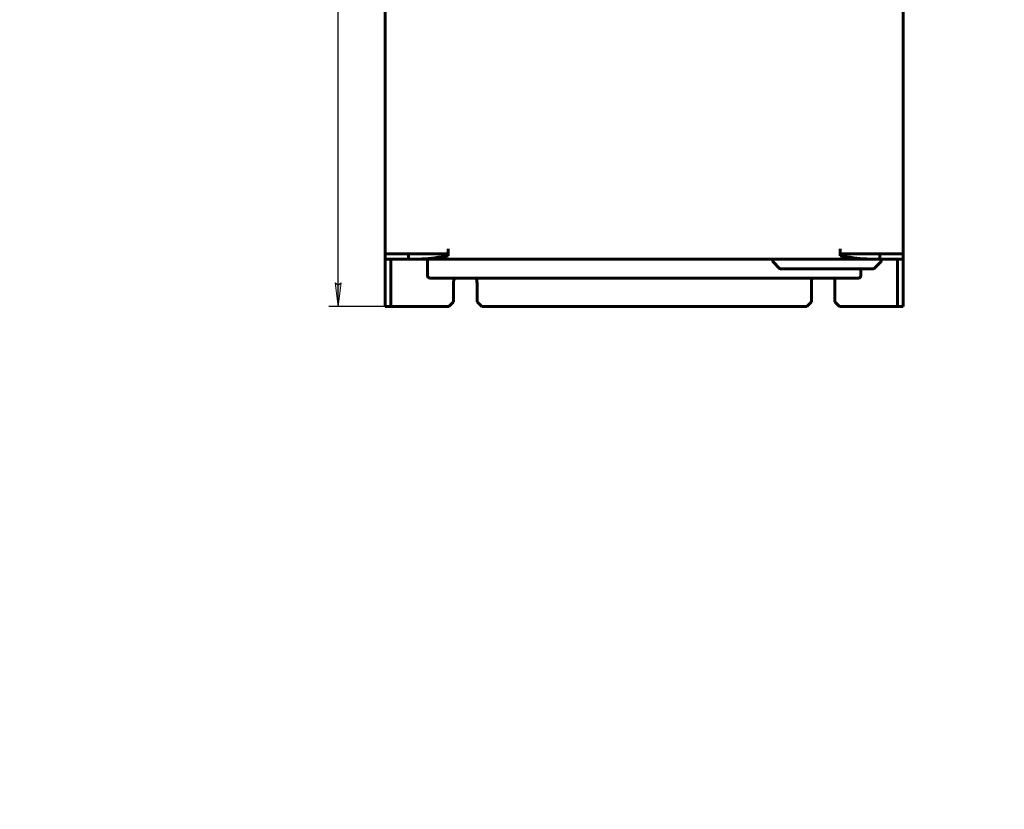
# Model space of a CAD drawing. Header units: millimetres. Extents: x 0 to 594, y 0 to 420.
# Tile 1 of 17: x 0 to 209, y 0 to 168. Entities that reach past the tile are written whole.
import ezdxf

# ---------------------------------------------------------------- set-up
doc = ezdxf.new("R2010")
doc.units = ezdxf.units.MM
doc.linetypes.add('K5LT_BASIC', pattern=[0])
doc.linetypes.add('K5LT_THIN', pattern=[0])
doc.layers.add('Системный слой', color=7, linetype='Continuous')
doc.styles.add('KDIMTEXTSTYLE', font='GOST_AU.SHX', dxfattribs={"width": 0.96, "oblique": 15, "height": 5})
doc.dimstyles.new('KDIMSTYLE (1.00)', dxfattribs={"dimtxt": 5, "dimasz": 1, "dimexe": 2, "dimexo": 0, "dimgap": 1, "dimtad": 1, "dimtxsty": 'KDIMTEXTSTYLE', "dimsah": 1, "dimcen": 0, "dimdle": 1, "dimadec": 0, "dimazin": 0, "dimtfac": 0.667, "dimtmove": 0, "dimatfit": 3, "dimfxl": 1, "dimtvp": 1, "dimtolj": 1, "dimtzin": 0, "dimarcsym": 0})

# ---------------------------------------------------------------- blocks, each defined once
blk = doc.blocks.new('U60')
at = {"layer": 'Системный слой', "color": 150, "linetype": 'K5LT_BASIC', "lineweight": 60, "true_color": 0x0080ff}
for start, end in [(156.4218, 180), (0, 23.5782)]:
    blk.add_arc((170.62, 111.87), 2.5, start, end, dxfattribs=at)
blk = doc.blocks.new('U61')
at = {"layer": 'Системный слой', "color": 150, "linetype": 'K5LT_BASIC', "lineweight": 60, "true_color": 0x0080ff}
for start, end in [(156.4218, 180), (0, 23.5782)]:
    blk.add_arc((94.62, 111.87), 2.5, start, end, dxfattribs=at)
blk = doc.blocks.new('KDIMARROW_01')
at = {"layer": 'Системный слой'}
blk.add_hatch(color=0, dxfattribs=at).paths.add_polyline_path([(-5, -0.66), (0, 0), (-5, 0.66), (-4.5, 0)])
at = {"layer": 'Системный слой', "color": 0, "linetype": 'K5LT_THIN', "lineweight": 18}
for p, q in [((-4.5, 0), (-5, 0.66)), ((-5, 0.66), (0, 0)), ((0, 0), (-5, -0.66)), ((-5, -0.66), (-4.5, 0)), ((0, 0), (-1, 0))]:
    blk.add_line(p, q, dxfattribs=at)

msp = doc.modelspace()

# ---------------------------------------------------------------- linework, layer by layer
at = {"layer": 'Системный слой', "color": 150, "linetype": 'K5LT_BASIC', "lineweight": 60, "true_color": 0x0080ff}
for p, q in [((77.616, 337.675), (77.616, 118.075)), ((187.616, 337.675), (187.616, 118.075)), ((77.616, 118.075), (77.616, 116.875)), ((77.616, 118.075), (79.108, 118.075)), ((79.108, 118.075), (79.246, 118.075)), ((90.398, 118.075), (79.246, 118.075)), ((82.575, 116.875), (82.575, 118.075)), ((90.398, 118.075), (90.967, 118.075)), ((90.967, 119.075), (90.967, 118.075)), ((90.967, 118.075), (90.967, 117.618)), ((174.264, 119.075), (174.264, 118.075)), ((174.264, 118.075), (174.264, 117.618)), ((174.264, 118.075), (174.833, 118.075)), ((185.985, 118.075), (174.833, 118.075)), ((182.656, 116.875), (182.656, 118.075)), ((185.985, 118.075), (186.123, 118.075)), ((186.123, 118.075), (187.616, 118.075)), ((187.616, 118.075), (187.616, 116.875)), ((79.108, 116.875), (77.616, 116.875)), ((77.616, 115.875), (77.616, 116.875)), ((77.616, 115.875), (77.616, 107.875)), ((78.816, 116.875), (78.816, 115.875)), ((78.816, 115.875), (78.816, 107.875)), ((82.575, 116.875), (79.108, 116.875)), ((182.656, 116.875), (82.575, 116.875)), ((86.616, 116.875), (86.616, 113.375)), ((159.916, 116.458), (159.916, 116.675)), ((161.357, 114.933), (159.974, 116.316)), ((181.474, 114.933), (182.857, 116.316)), ((186.123, 116.875), (182.656, 116.875)), ((182.916, 116.458), (182.916, 116.675)), ((187.616, 116.875), (186.123, 116.875)), ((186.416, 115.875), (186.416, 116.875)), ((186.416, 115.875), (186.416, 107.875)), ((187.616, 116.875), (187.616, 115.875)), ((187.616, 115.875), (187.616, 107.875)), ((181.333, 114.875), (161.498, 114.875)), ((178.616, 114.875), (178.616, 113.375)), ((105.116, 112.875), (87.116, 112.875)), ((92.116, 107.875), (92.116, 111.875)), ((97.116, 107.875), (97.116, 111.875)), ((160.116, 112.875), (105.116, 112.875)), ((178.116, 112.875), (160.116, 112.875)), ((168.116, 107.875), (168.116, 111.875)), ((173.116, 107.875), (173.116, 111.875)), ((77.616, 106.875), (77.616, 107.875)), ((78.816, 106.875), (77.616, 106.875)), ((78.816, 107.875), (78.816, 106.875)), ((79.816, 106.875), (78.816, 106.875)), ((79.816, 106.875), (91.116, 106.875)), ((91.116, 106.875), (92.116, 107.875)), ((97.116, 107.875), (98.116, 106.875)), ((98.116, 106.875), (167.116, 106.875)), ((167.116, 106.875), (168.116, 107.875)), ((173.116, 107.875), (174.116, 106.875)), ((174.116, 106.875), (185.416, 106.875)), ((186.416, 106.875), (185.416, 106.875)), ((186.416, 106.875), (186.416, 107.875)), ((186.416, 106.875), (187.616, 106.875)), ((187.616, 107.875), (187.616, 106.875))]:
    msp.add_line(p, q, dxfattribs=at)
for centre, radius, start, end in [((160.116, 116.675), 0.2, 90, 180), ((160.116, 116.458), 0.2, 180, 225), ((182.716, 116.675), 0.2, 0, 90), ((182.716, 116.458), 0.2, 315, 0), ((87.116, 113.375), 0.5, 180, 270), ((161.498, 115.075), 0.2, 225, 270), ((178.116, 113.375), 0.5, 270, 0), ((181.333, 115.075), 0.2, 270, 315)]:
    msp.add_arc(centre, radius, start, end, dxfattribs=at)
for points in [[(90.967, 117.618), (90.035, 117.463), (88.17, 117.192), (85.372, 116.934), (83.507, 116.875), (82.575, 116.875)], [(174.264, 117.618), (175.196, 117.463), (177.061, 117.192), (179.859, 116.934), (181.724, 116.875), (182.656, 116.875)]]:
    msp.add_open_spline(points, degree=3, dxfattribs=at)

# ---------------------------------------------------------------- block references
at = {"layer": 'Системный слой'}
for name in ['U61', 'U60']:
    msp.add_blockref(name, (0, 0), dxfattribs=at)

# ---------------------------------------------------------------- dimensions: what is measured, and where the dimension line sits
at = {"layer": 'Системный слой', "color": 7}
msp.add_linear_dim(base=(67.616, 356.875), p1=(79.816, 106.875), p2=(79.816, 356.875), angle=90, location=(67.616, 231.875), dimstyle='KDIMSTYLE (1.00)', override={"dimexo": 0, "dimpost": '\\H5.0;\\W0.965;\\Q15;<>', "dimblk1": 'KDIMARROW_01', "dimblk2": 'KDIMARROW_01', "dimse1": 0, "dimse2": 0, "dimclrt": 7, "dimtol": 1, "dimtp": 0, "dimtm": 0, "dimtdec": 5, "dimtolj": 1}, dxfattribs=at).render()

doc.saveas('drawing.dxf')
